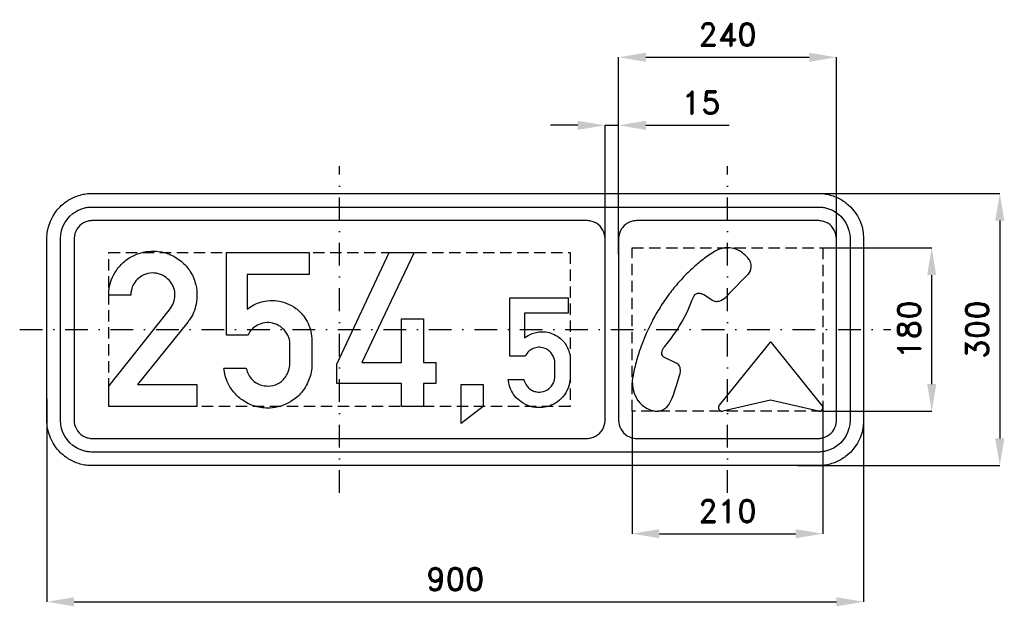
# Model space of a CAD drawing. Header units: millimetres. Extents: x -480 to 605, y -305 to 341.
import ezdxf

# ---------------------------------------------------------------- set-up
doc = ezdxf.new("R2010")
doc.units = ezdxf.units.MM
doc.header["$LTSCALE"] = 5
doc.linetypes.add('ČERCHOVANÁX2', pattern=[2, 1, -0.5, 0, -0.5])
doc.linetypes.add('ČÁRKOVANÁX2', pattern=[1.5, 1, -0.5])
doc.layers.add('Kóty', color=2, linetype='Continuous')
doc.layers.add('Značka', color=7, linetype='Continuous')
doc.styles.get("Standard").update_dxf_attribs({"font": 'romand.shx', "height": 25})
doc.dimstyles.get("Standard").update_dxf_attribs({"dimtxt": 25, "dimasz": 30, "dimexe": 0.18, "dimexo": 0.0625, "dimgap": 12.5, "dimtad": 1, "dimdec": 0, "dimzin": 0, "dimdsep": 46, "dimtxsty": 'Standard', "dimcen": 0.09, "dimadec": 0, "dimazin": 0, "dimtfac": 1, "dimtdec": 0, "dimtofl": 0, "dimtmove": 0, "dimatfit": 3, "dimfxl": 1, "dimtolj": 1, "dimtzin": 0, "dimarcsym": 0})

# ---------------------------------------------------------------- blocks, each defined once
blk = doc.blocks.new('*D2')
at = {"layer": 'Defpoints', "color": 0, "transparency": 16777216}
for p in [(195, -90), (405, -90), (405, -225.0001)]:
    blk.add_point(p, dxfattribs=at)
at = {"layer": 'Kóty', "color": 0, "lineweight": -2, "transparency": 16777216}
for p, q in [((195, -90.0625), (195, -225.1801)), ((405, -90.0625), (405, -225.1801)), ((225, -225.0001), (375, -225.0001))]:
    blk.add_line(p, q, dxfattribs=at)
at = {"layer": 'Kóty', "color": 0, "transparency": 16777216}
for points in [[(225, -220.0001), (225, -230.0001), (195, -225.0001)], [(375, -220.0001), (375, -230.0001), (405, -225.0001)]]:
    blk.add_solid(points, dxfattribs=at)
at = {"layer": 'Kóty', "color": 0, "transparency": 16777216, "insert": (300, -200.0001), "char_height": 25, "attachment_point": 5}
blk.add_mtext('\\A1;210', dxfattribs=at)
blk = doc.blocks.new('*D3')
at = {"layer": 'Defpoints', "color": 0, "transparency": 16777216}
for p in [(405, 90), (525, 90), (405, -90.0625)]:
    blk.add_point(p, dxfattribs=at)
at = {"layer": 'Kóty', "color": 0, "lineweight": -2, "transparency": 16777216}
for p, q in [((405.0625, 90), (525.18, 90)), ((525, -60.0625), (525, 60)), ((405.0625, -90.0625), (525.18, -90.0625))]:
    blk.add_line(p, q, dxfattribs=at)
at = {"layer": 'Kóty', "color": 0, "transparency": 16777216}
for points in [[(520, 60), (530, 60), (525, 90)], [(520, -60.0625), (530, -60.0625), (525, -90.0625)]]:
    blk.add_solid(points, dxfattribs=at)
at = {"layer": 'Kóty', "color": 0, "transparency": 16777216, "insert": (500, -0.03125), "char_height": 25, "attachment_point": 5, "rotation": 90}
blk.add_mtext('\\A1;180', dxfattribs=at)
blk = doc.blocks.new('*D4')
at = {"layer": 'Defpoints', "color": 0, "transparency": 16777216}
for p in [(180, 225), (165, 86.3), (180, 83.1)]:
    blk.add_point(p, dxfattribs=at)
at = {"layer": 'Kóty', "color": 0, "lineweight": -2, "transparency": 16777216}
for p, q in [((135, 225), (105, 225)), ((165, 86.4), (165, 225.2)), ((180, 83.2), (180, 225.2)), ((210, 225), (301.9, 225))]:
    blk.add_line(p, q, dxfattribs=at)
at = {"layer": 'Kóty', "color": 0, "transparency": 16777216}
for points in [[(135, 230), (135, 220), (165, 225)], [(210, 230), (210, 220), (180, 225)]]:
    blk.add_solid(points, dxfattribs=at)
at = {"layer": 'Kóty', "color": 0, "transparency": 16777216, "insert": (271, 250), "char_height": 25, "attachment_point": 5}
blk.add_mtext('\\A1;15', dxfattribs=at)
blk = doc.blocks.new('*D5')
at = {"layer": 'Defpoints', "color": 0, "transparency": 16777216}
for p in [(-450, -76.4), (450, -90.1), (450, -300)]:
    blk.add_point(p, dxfattribs=at)
at = {"layer": 'Kóty', "color": 0, "lineweight": -2, "transparency": 16777216}
for p, q in [((-450, -76.5), (-450, -300.2)), ((450, -90.1), (450, -300.2)), ((-420, -300), (420, -300))]:
    blk.add_line(p, q, dxfattribs=at)
at = {"layer": 'Kóty', "color": 0, "transparency": 16777216}
for points in [[(-420, -295), (-420, -305), (-450, -300)], [(420, -295), (420, -305), (450, -300)]]:
    blk.add_solid(points, dxfattribs=at)
at = {"layer": 'Kóty', "color": 0, "transparency": 16777216, "insert": (0, -275), "char_height": 25, "attachment_point": 5}
blk.add_mtext('\\A1;900', dxfattribs=at)
blk = doc.blocks.new('*D6')
at = {"layer": 'Defpoints', "color": 0, "transparency": 16777216}
for p in [(372.3, 150), (377.5, -150), (600, -150)]:
    blk.add_point(p, dxfattribs=at)
at = {"layer": 'Kóty', "color": 0, "lineweight": -2, "transparency": 16777216}
for p, q in [((372.4, 150), (600.2, 150)), ((600, 120), (600, -120)), ((377.5, -150), (600.2, -150))]:
    blk.add_line(p, q, dxfattribs=at)
at = {"layer": 'Kóty', "color": 0, "transparency": 16777216}
for points in [[(595, 120), (605, 120), (600, 150)], [(595, -120), (605, -120), (600, -150)]]:
    blk.add_solid(points, dxfattribs=at)
at = {"layer": 'Kóty', "color": 0, "transparency": 16777216, "insert": (575, 0), "char_height": 25, "attachment_point": 5, "rotation": 90}
blk.add_mtext('\\A1;300', dxfattribs=at)
blk = doc.blocks.new('*D7')
at = {"layer": 'Defpoints', "color": 0, "transparency": 16777216}
for p in [(420, 300), (420, 100), (180, 83.2)]:
    blk.add_point(p, dxfattribs=at)
at = {"layer": 'Kóty', "color": 0, "lineweight": -2, "transparency": 16777216}
for p, q in [((180, 83.2), (180, 300.2)), ((210, 300), (390, 300)), ((420, 100.1), (420, 300.2))]:
    blk.add_line(p, q, dxfattribs=at)
at = {"layer": 'Kóty', "color": 0, "transparency": 16777216}
for points in [[(210, 305), (210, 295), (180, 300)], [(390, 305), (390, 295), (420, 300)]]:
    blk.add_solid(points, dxfattribs=at)
at = {"layer": 'Kóty', "color": 0, "transparency": 16777216, "insert": (300, 325), "char_height": 25, "attachment_point": 5}
blk.add_mtext('\\A1;240', dxfattribs=at)

msp = doc.modelspace()

# ---------------------------------------------------------------- linework, layer by layer
at = {"layer": 'Kóty'}
msp.add_lwpolyline([(165, 225), (180, 225)], dxfattribs=at)
at = {"layer": 'Značka', "color": 6, "linetype": 'ČERCHOVANÁX2', "ltscale": 5}
for points in [[(-127.5, -180), (-127.5, 180)], [(300, -180), (300, 180)], [(-480, 0), (480, 0)]]:
    msp.add_lwpolyline(points, dxfattribs=at)
at = {"layer": 'Značka', "color": 5}
for points in [[(-400, -150), (-400.2, -149.999), (-400.39, -149.999, -0.0321833), (-406.85, -149.546, -0.0354404), (-413.19, -148.228, -0.0362574), (-419.33, -146.153, -0.0344313), (-425.11, -143.236, -0.0337141), (-430.5, -139.643, -0.0340965), (-435.36, -135.355, -0.0342145), (-439.65, -130.503), (-443.24, -125.113), (-446.13, -119.326), (-448.23, -113.194), (-449.57, -106.846), (-450, -100.393), (-450, -100.196), (-450, -100), (-450, 100), (-450, 100.196), (-450, 100.393), (-449.55, 106.849), (-448.23, 113.194), (-446.15, 119.33), (-443.24, 125.113), (-439.64, 130.502, -0.0341084), (-435.36, 135.355, -0.0342018), (-430.5, 139.647, -0.0342285), (-425.11, 143.236, -0.0340474), (-419.33, 146.133, -0.0334108), (-413.19, 148.228, -0.034119), (-406.85, 149.568, -0.0367442), (-400.39, 149.999), (-400.2, 150), (-400, 150), (400, 150), (400.2, 149.999), (400.39, 149.999, -0.0321722), (406.85, 149.546, -0.0354381), (413.19, 148.228, -0.0362674), (419.33, 146.153, -0.0344069), (425.11, 143.236, -0.0337292), (430.5, 139.643), (435.36, 135.355), (439.65, 130.503), (443.24, 125.113), (446.13, 119.326), (448.23, 113.194), (449.57, 106.846), (450, 100.393), (450, 100.196), (450, 100), (450, -100), (450, -100.196), (450, -100.393), (449.55, -106.849), (448.23, -113.194), (446.15, -119.33), (443.24, -125.113), (439.64, -130.502), (435.36, -135.355), (430.5, -139.647, -0.0342266), (425.11, -143.236, -0.0340589), (419.33, -146.133, -0.0334253), (413.19, -148.228, -0.034129), (406.85, -149.568, -0.0367481), (400.39, -149.999), (400.2, -150), (400, -150), (-400, -150)], [(-400, -135), (-400.14, -135), (-400.28, -134.999, -0.0321727), (-404.79, -134.682, -0.0354297), (-409.24, -133.76, -0.0362751), (-413.53, -132.307, -0.0344369), (-417.58, -130.265), (-421.35, -127.75), (-424.75, -124.749), (-427.75, -121.352), (-430.27, -117.579), (-432.29, -113.528), (-433.76, -109.236), (-434.7, -104.792), (-435, -100.275), (-435, -100.137), (-435, -100), (-435, 100), (-435, 100.137), (-435, 100.275), (-434.68, 104.794), (-433.76, 109.236), (-432.31, 113.531), (-430.27, 117.579), (-427.75, 121.352), (-424.75, 124.749), (-421.35, 127.753, -0.0342025), (-417.58, 130.265, -0.0340394), (-413.53, 132.293, -0.0333913), (-409.24, 133.76, -0.034133), (-404.79, 134.697, -0.0367433), (-400.28, 134.999), (-400.14, 135), (-400, 135), (400, 135), (400.14, 135), (400.28, 134.999, -0.0321743), (404.79, 134.682, -0.0354265), (409.24, 133.76, -0.0362767), (413.53, 132.307, -0.0344414), (417.58, 130.265), (421.35, 127.75), (424.75, 124.749), (427.75, 121.352), (430.27, 117.579), (432.29, 113.528), (433.76, 109.236), (434.7, 104.792), (435, 100.275), (435, 100.137), (435, 100), (435, -100), (435, -100.137), (435, -100.275), (434.68, -104.794), (433.76, -109.236), (432.31, -113.531), (430.27, -117.579), (427.75, -121.352), (424.75, -124.749), (421.35, -127.753), (417.58, -130.265), (413.53, -132.293, -0.0333945), (409.24, -133.76, -0.0341329), (404.79, -134.697, -0.0367416), (400.28, -134.999), (400.14, -135), (400, -135), (-400, -135)], [(-420, -100), (-420, -100.238), (-419.99, -100.476), (-419.84, -102.586), (-419.45, -104.669), (-418.68, -107.171), (-417.58, -109.543), (-416.19, -111.761), (-414.51, -113.767), (-412.59, -115.55), (-410.45, -117.053), (-408.14, -118.276), (-405.68, -119.176, 0.03446), (-403.13, -119.771, 0.0377208), (-400.52, -119.993), (-400.26, -119.998), (-400, -120), (145, -120), (145.24, -119.998), (145.48, -119.994, 0.027229), (147.59, -119.838, 0.0284164), (149.67, -119.447, 0.0354911), (152.17, -118.683), (154.54, -117.576), (156.76, -116.188), (158.77, -114.507), (160.55, -112.592), (162.05, -110.45), (163.28, -108.139), (164.18, -105.68), (164.77, -103.127), (164.99, -100.524), (165, -100.262), (165, -100), (165, 100), (165, 100.238), (164.99, 100.476), (164.84, 102.586), (164.45, 104.669), (163.68, 107.171), (162.58, 109.543), (161.19, 111.761), (159.51, 113.767), (157.59, 115.55), (155.45, 117.053), (153.14, 118.276), (150.68, 119.176, 0.0344771), (148.13, 119.771, 0.0377324), (145.52, 119.993), (145.26, 119.998), (145, 120), (-400, 120), (-400.24, 119.998), (-400.48, 119.994, 0.0272434), (-402.59, 119.838, 0.0284305), (-404.67, 119.447, 0.0355024), (-407.17, 118.683), (-409.54, 117.576), (-411.76, 116.188), (-413.77, 114.507), (-415.55, 112.592), (-417.05, 110.45), (-418.28, 108.139), (-419.18, 105.68), (-419.77, 103.127), (-419.99, 100.524), (-420, 100.262), (-420, 100), (-420, -100)], [(180, -100), (180, -100.238), (180.01, -100.476), (180.16, -102.586), (180.55, -104.669), (181.32, -107.171), (182.42, -109.543), (183.81, -111.761), (185.49, -113.767), (187.41, -115.55), (189.55, -117.053), (191.86, -118.276), (194.32, -119.176), (196.87, -119.771, 0.0377208), (199.48, -119.993), (199.74, -119.998), (200, -120), (400, -120), (400.24, -119.998), (400.48, -119.994, 0.027229), (402.59, -119.838, 0.0284164), (404.67, -119.447), (407.17, -118.683), (409.54, -117.576), (411.76, -116.188), (413.77, -114.507), (415.55, -112.592), (417.05, -110.45), (418.28, -108.139), (419.18, -105.68), (419.77, -103.127), (419.99, -100.524), (420, -100.262), (420, -100), (420, 100), (420, 100.238), (419.99, 100.476), (419.84, 102.586), (419.45, 104.669), (418.68, 107.171), (417.58, 109.543), (416.19, 111.761), (414.51, 113.767), (412.59, 115.55), (410.45, 117.053), (408.14, 118.276), (405.68, 119.176), (403.13, 119.771, 0.0377324), (400.52, 119.993), (400.26, 119.998), (400, 120), (200, 120), (199.76, 119.998), (199.52, 119.994, 0.0272434), (197.41, 119.838, 0.0284305), (195.33, 119.447, 0.0355024), (192.83, 118.683), (190.46, 117.576), (188.24, 116.188), (186.23, 114.507), (184.45, 112.592), (182.95, 110.45), (181.72, 108.139), (180.82, 105.68), (180.23, 103.127), (180.01, 100.524), (180, 100.262), (180, 100), (180, -100)], [(286.53, 86.367), (284.72, 85.25), (282.92, 84.119, 0.0269675), (269.95, 74.819, 0.0240688), (257.98, 64.232, 0.0228495), (246.36, 52.171, 0.0207513), (235.85, 39.149, 0.0211881), (225.68, 24.435, 0.0215011), (216.81, 8.912), (210.32, -4.547), (204.78, -18.434, 0.019939), (199.73, -34.065, 0.0230604), (196.04, -50.054), (195.51, -52.96), (195, -55.871), (195.02, -56.902), (195.05, -57.933), (195.16, -59.881), (195.35, -61.824), (196.04, -66.088), (197.19, -70.252), (198.86, -74.334), (201.13, -78.11), (203.31, -80.837), (205.83, -83.248), (208.45, -85.22), (211.29, -86.86), (213.45, -87.86), (215.67, -88.69), (217.7, -89.307), (219.77, -89.788), (220.32, -89.897), (220.88, -90), (221.63, -89.978), (222.39, -89.944), (223.78, -89.817), (225.16, -89.596), (226.98, -89.152), (228.74, -88.496), (231.09, -87.191), (233.16, -85.464), (235.02, -83.309), (236.55, -80.904), (238.68, -76.512), (240.37, -71.927), (241.84, -67.376), (243.28, -62.824), (245.29, -56.804), (247.19, -50.729), (247.75, -48.576), (248.09, -46.388), (248.15, -44.721), (247.99, -43.058), (247.71, -41.741), (247.24, -40.481), (246.71, -39.518), (246.04, -38.659), (245.56, -38.199), (245.03, -37.797), (244.52, -37.482), (243.97, -37.231), (243.77, -37.159), (243.57, -37.09), (229.7, -30.456), (229.57, -30.359), (229.44, -30.259), (228.71, -29.524), (228.17, -28.64), (227.79, -27.665), (227.62, -26.637), (227.6, -25.339), (227.8, -24.058), (228.18, -22.79), (228.73, -21.583), (229.54, -20.221), (230.53, -18.983), (230.71, -18.782), (230.89, -18.584), (231.56, -17.755), (232.23, -16.925), (233.52, -15.308), (234.8, -13.681), (237.74, -9.837), (240.6, -5.932), (243.98, -1.069), (247.18, 3.911), (250.05, 8.733), (252.73, 13.667), (254.74, 17.686), (256.64, 21.757), (258.97, 27.158), (261.14, 32.661), (262.1, 35.063), (263.36, 37.297), (264.04, 38.155), (264.84, 38.905), (265.46, 39.344), (266.14, 39.692), (266.8, 39.922), (267.48, 40.059), (268.16, 40.111, -0.0267763), (268.85, 40.083), (269.68, 39.967), (270.5, 39.771), (271.19, 39.56), (271.86, 39.316), (272.74, 38.967), (273.6, 38.597), (273.79, 38.511), (273.99, 38.426), (283.38, 32.164), (283.63, 32.05), (283.88, 31.938), (285.61, 31.337, 0.0489092), (287.41, 31.045, 0.0487038), (289.16, 31.061, 0.0426544), (290.89, 31.395), (292.78, 32.075), (294.56, 33.026), (296.17, 34.11), (297.69, 35.326), (299.53, 37.008), (301.26, 38.807), (301.59, 39.171), (301.92, 39.537), (322.44, 60.633), (322.7, 60.9), (322.95, 61.17), (324.26, 62.845), (325.25, 64.729), (325.82, 66.421), (326.11, 68.182), (326.17, 69.837), (326.01, 71.484), (325.66, 73.12), (325.11, 74.699), (324.81, 75.376), (324.48, 76.034), (324.08, 76.692), (323.65, 77.324), (322.33, 78.92), (320.89, 80.42), (319.51, 81.83), (318.08, 83.192), (316.57, 84.464), (314.96, 85.611), (313.36, 86.592), (311.69, 87.464), (309.29, 88.516), (306.79, 89.278), (304.52, 89.687), (302.21, 89.902), (300.36, 90.006, 0.0191997), (298.5, 90, 0.0240508), (296.55, 89.835), (294.63, 89.489), (292.93, 89.053), (291.27, 88.502), (289.25, 87.695), (287.28, 86.758), (286.9, 86.564), (286.53, 86.367)], [(-381.78, -85), (-381.78, -62.28), (-315.29, 21.409), (-314.31, 22.64), (-313.37, 23.906, 0.0830058), (-309.78, 31.466, 0.0944043), (-308.98, 39.808, 0.0921379), (-310.74, 47.355, 0.0840483), (-315.02, 53.904, 0.0981198), (-322.54, 59.773, 0.106048), (-331.68, 62.209, 0.106169), (-340.98, 61.04, 0.0999539), (-349.14, 56.242, 0.08372), (-354.23, 50.355, 0.091639), (-356.95, 43.244), (-357.36, 40.619), (-357.59, 37.967), (-381.78, 37.967), (-381.72, 40.252), (-381.6, 42.535, -0.0594131), (-379.59, 52.743, -0.0582203), (-375.23, 62.28, -0.072142), (-367.14, 72.73, -0.072234), (-356.46, 80.449, -0.0614782), (-346.19, 84.671, -0.059941), (-335.19, 86.31, -0.0830596), (-319.49, 84.481, -0.0870504), (-305.23, 77.545, -0.0877736), (-293.8, 66.542, -0.0877867), (-286.83, 52.381, -0.0685053), (-284.66, 40.291, -0.0624118), (-285.69, 28.015, -0.0507142), (-288.36, 18.881, -0.0618374), (-292.94, 10.66), (-293.84, 9.42), (-294.78, 8.199), (-350.01, -60.74), (-284.74, -60.74), (-284.74, -85), (-381.78, -85)], [(-230.5, -42.606), (-230.2, -43.697), (-229.88, -44.784, 0.061351), (-227.1, -50.954, 0.0760803), (-222.78, -56.135, 0.0812624), (-217.26, -59.918, 0.0740219), (-210.75, -61.873, 0.102542), (-200.58, -61.566, 0.116985), (-191.63, -57.145, 0.0723207), (-187.45, -52.914, 0.0588369), (-184.49, -47.724), (-182.99, -43.423), (-182.33, -38.958), (-182.29, -37.755), (-182.28, -36.55), (-182.28, -15.937), (-182.46, -13.539), (-182.81, -11.174, 0.0683242), (-184.59, -6.235, 0.0540772), (-187.55, -1.789, 0.0692242), (-192.78, 3.223, 0.0805354), (-199.17, 6.446, 0.0978154), (-207.66, 7.65, 0.091131), (-216.17, 5.631, 0.0854849), (-222.95, 1.536, 0.103654), (-227.65, -4.569), (-228.02, -5.317), (-228.37, -6.074), (-252.24, -6.074), (-252.24, 85), (-161.17, 85), (-161.17, 60.757), (-229.49, 60.757), (-229.49, 22.507), (-226.68, 24.416), (-223.8, 26.208, -0.0517476), (-215.79, 29.779, -0.0527097), (-207.18, 31.627, -0.0657977), (-196.26, 31.615, -0.0655504), (-185.7, 28.776, -0.0693638), (-175.55, 23.183, -0.0713685), (-167.37, 15.034, -0.059616), (-162.21, 6.659, -0.0537823), (-159.06, -2.656), (-158.32, -6.452), (-158.04, -10.289), (-158.03, -10.802), (-158.04, -11.316), (-158.04, -38.604), (-158.06, -39.818), (-158.11, -41.03, -0.0453035), (-159.2, -48.8, -0.0437132), (-161.67, -56.312, -0.0808721), (-169.59, -69.464, -0.0845403), (-181.3, -79.369, -0.0698227), (-192.36, -84.508, -0.0667877), (-204.41, -86.488, -0.0846266), (-220.41, -84.636, -0.0887328), (-234.84, -77.527, -0.0742012), (-244.53, -68.532, -0.0709765), (-251.23, -57.198), (-253.43, -51.12), (-254.72, -44.82), (-254.86, -43.714), (-254.99, -42.606), (-230.5, -42.606)], [(75.63, -55.075), (75.84, -55.845), (76.07, -56.612), (78.03, -60.967, 0.0760675), (81.08, -64.625, 0.0812351), (84.97, -67.295, 0.074015), (89.57, -68.675, 0.10254), (96.75, -68.459, 0.116985), (103.07, -65.337, 0.0723299), (106.02, -62.351), (108.11, -58.687), (109.16, -55.652), (109.63, -52.5), (109.66, -51.651), (109.67, -50.8), (109.67, -36.25), (109.54, -34.557), (109.29, -32.887), (108.04, -29.401), (105.94, -26.262, 0.0692984), (102.25, -22.725, 0.0805485), (97.74, -20.45, 0.0978209), (91.75, -19.6, 0.0911287), (85.74, -21.025, 0.0854879), (80.95, -23.916, 0.103736), (77.64, -28.225), (77.38, -28.753), (77.13, -29.287), (60.28, -29.287), (60.28, 35), (124.57, 35), (124.57, 17.888), (76.34, 17.888), (76.34, -9.112), (78.32, -7.765), (80.36, -6.5, -0.0517414), (86.01, -3.98, -0.0527151), (92.09, -2.675, -0.0657933), (99.8, -2.683, -0.0655613), (107.25, -4.687, -0.0693744), (114.42, -8.635, -0.071375), (120.19, -14.387, -0.0596675), (123.83, -20.299, -0.0538479), (126.05, -26.875), (126.58, -29.555), (126.78, -32.262), (126.78, -32.625), (126.78, -32.987), (126.78, -52.25), (126.76, -53.107), (126.73, -53.962), (125.96, -59.447), (124.22, -64.75, -0.0808663), (118.62, -74.034, -0.084533), (110.35, -81.025, -0.0698127), (102.55, -84.653, -0.0667806), (94.04, -86.05, -0.0846289), (82.75, -84.743, -0.0887301), (72.57, -79.725, -0.0741942), (65.73, -73.376, -0.0709735), (60.99, -65.375), (59.44, -61.085), (58.53, -56.637), (58.43, -55.857), (58.34, -55.075), (75.63, -55.075)]]:
    msp.add_lwpolyline(points, format="xyb", dxfattribs=at)
at = {"layer": 'Značka', "color": 6, "linetype": 'ČÁRKOVANÁX2', "ltscale": 2.5}
for points in [[(195, -90), (195, 90), (405, 90), (405, -90), (195, -90)], [(-381.78, -85), (-381.78, 85), (126.78, 85), (126.78, -85), (-381.78, -85)]]:
    msp.add_lwpolyline(points, dxfattribs=at)
at = {"layer": 'Značka', "color": 5}
for points in [[(-59.35, -85), (-59.35, -59.341), (-130.39, -59.341), (-130.39, -38.144), (-72.75, 84.77), (-45.45, 84.77), (-103.09, -36.515), (-59.35, -36.515), (-59.35, 11.935), (-35.09, 11.847), (-35.09, -36.515), (-21.27, -36.515), (-21.27, -59.341), (-35.09, -59.341), (-35.09, -85), (-59.35, -85)], [(346.71, -14.373), (290.91, -83.446), (290.88, -83.483), (290.85, -83.521), (290.83, -83.552), (290.8, -83.584), (290.78, -83.616), (290.76, -83.649), (290.74, -83.675), (290.72, -83.701), (290.7, -83.734), (290.67, -83.767), (290.66, -83.787), (290.65, -83.807), (290.62, -83.847), (290.59, -83.888), (290.53, -83.992), (290.47, -84.098), (290.4, -84.243), (290.34, -84.392), (290.27, -84.544), (290.22, -84.698), (290.18, -84.824), (290.15, -84.951), (290.11, -85.113), (290.08, -85.275), (290.04, -85.52), (290.01, -85.767), (290, -85.974), (290, -86.181), (290.01, -86.387), (290.03, -86.593), (290.06, -86.756), (290.09, -86.918), (290.14, -87.117), (290.2, -87.315), (290.27, -87.549), (290.36, -87.778), (290.45, -87.962), (290.54, -88.141), (290.65, -88.313), (290.76, -88.479), (290.85, -88.607), (290.96, -88.73), (291.09, -88.875), (291.23, -89.014), (291.4, -89.173), (291.58, -89.321), (291.74, -89.433), (291.91, -89.535), (292.08, -89.627), (292.25, -89.709), (292.39, -89.767), (292.53, -89.818), (292.72, -89.871), (292.9, -89.916), (293.08, -89.952), (293.26, -89.98), (293.41, -89.994), (293.57, -90), (293.72, -89.999), (293.87, -89.99), (293.99, -89.977), (294.11, -89.959), (294.25, -89.93), (294.4, -89.893), (294.44, -89.88), (294.49, -89.867), (294.52, -89.857), (294.56, -89.845), (294.6, -89.834), (294.63, -89.822), (294.66, -89.813), (294.69, -89.803), (294.73, -89.791), (294.76, -89.778), (347.5, -77.354), (400.24, -89.778), (400.28, -89.792), (400.33, -89.806), (400.36, -89.818), (400.4, -89.83), (400.43, -89.842), (400.47, -89.853), (400.5, -89.862), (400.53, -89.871), (400.57, -89.882), (400.6, -89.893), (400.78, -89.935), (400.96, -89.965), (401.11, -89.983), (401.26, -89.993), (401.41, -89.996), (401.56, -89.992), (401.68, -89.984), (401.8, -89.97), (401.95, -89.946), (402.1, -89.916), (402.32, -89.862), (402.54, -89.795), (402.72, -89.727), (402.89, -89.647), (403.06, -89.557), (403.23, -89.457), (403.35, -89.369), (403.48, -89.275), (403.63, -89.149), (403.77, -89.014), (403.94, -88.846), (404.1, -88.668), (404.22, -88.51), (404.33, -88.345), (404.44, -88.174), (404.54, -87.996), (404.61, -87.85), (404.67, -87.701), (404.74, -87.509), (404.81, -87.315), (404.87, -87.078), (404.93, -86.837), (404.96, -86.634), (404.98, -86.429), (405, -86.222), (405, -86.015), (405, -85.85), (404.98, -85.685), (404.96, -85.479), (404.92, -85.275), (404.89, -85.08), (404.84, -84.886), (404.79, -84.728), (404.74, -84.572), (404.68, -84.419), (404.62, -84.269), (404.56, -84.153), (404.5, -84.038), (404.42, -83.9), (404.33, -83.767), (404.3, -83.727), (404.27, -83.688), (404.25, -83.655), (404.23, -83.623), (404.2, -83.591), (404.18, -83.559), (404.16, -83.534), (404.14, -83.508), (404.12, -83.477), (404.09, -83.446), (348.29, -14.373), (348.28, -14.363), (348.27, -14.353), (348.18, -14.258), (348.08, -14.177), (347.97, -14.108), (347.84, -14.056), (347.72, -14.019), (347.59, -14), (347.45, -13.997), (347.32, -14.012), (347.19, -14.043), (347.07, -14.091), (346.95, -14.154), (346.85, -14.232), (346.78, -14.291), (346.72, -14.355), (346.71, -14.364), (346.71, -14.373)], [(6.35, -103.417), (6.35, -60.633), (30.72, -60.633), (30.72, -85), (6.35, -103.417)]]:
    msp.add_lwpolyline(points, dxfattribs=at)

# ---------------------------------------------------------------- dimensions: what is measured, and where the dimension line sits
at = {"layer": 'Kóty'}
for base, p1, p2, picture, middle in [((420, 300), (180, 83.155), (420, 100), '*D7', (300, 325)), ((180, 225), (165, 86.301), (180, 83.092), '*D4', (270.952, 250)), ((450, -300), (-450, -76.426), (450, -90.063), '*D5', (0, -275)), ((405, -225), (195, -90), (405, -90), '*D2', (300, -200))]:
    dim = msp.add_linear_dim(base=base, p1=p1, p2=p2, dimstyle='Standard', dxfattribs=at)
    dim.commit()
    dim.dimension.update_dxf_attribs({"geometry": picture, "text_midpoint": middle})
for base, p1, p2, picture, middle in [((600, -150), (372.319, 150), (377.468, -150), '*D6', (575, 0)), ((525, 90), (405, -90.063), (405, 90), '*D3', (500, -0.031))]:
    dim = msp.add_linear_dim(base=base, p1=p1, p2=p2, angle=90, dimstyle='Standard', dxfattribs=at)
    dim.commit()
    dim.dimension.update_dxf_attribs({"geometry": picture, "text_midpoint": middle})

doc.saveas('drawing.dxf')
